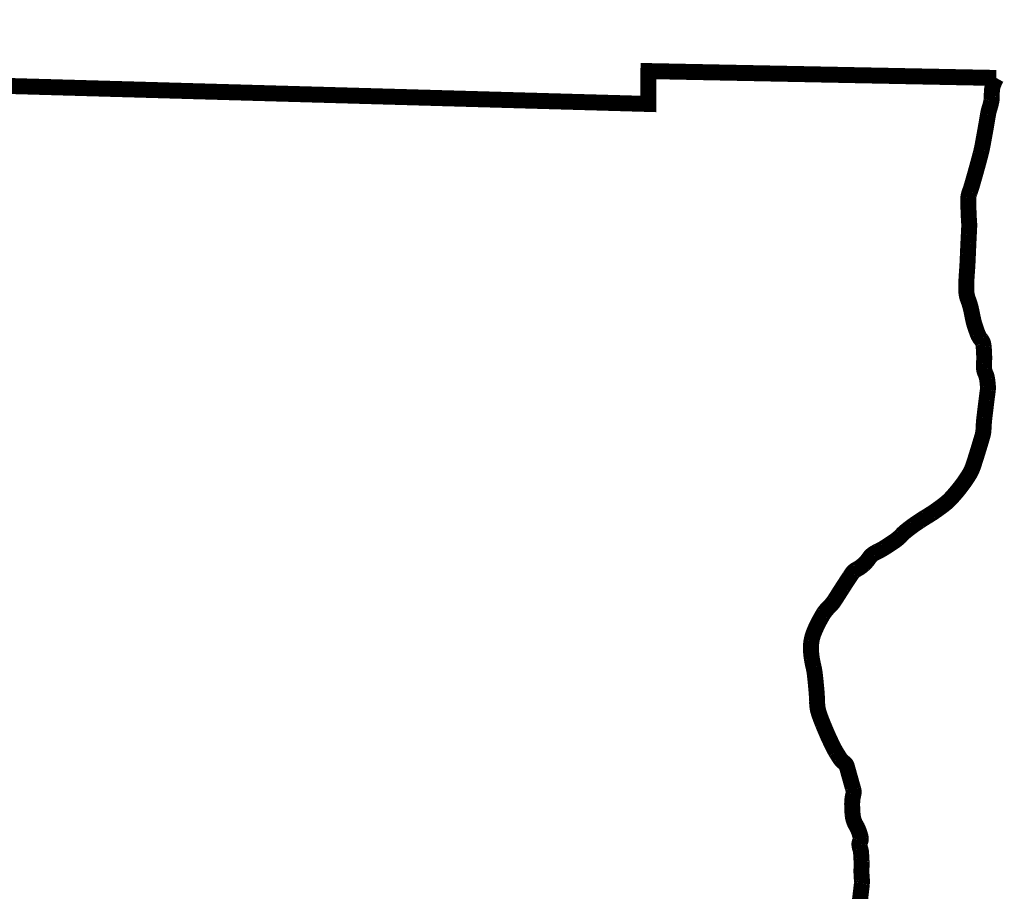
# Model space of a CAD drawing. Extents: x 0.8 to 9.3, y 1.5 to 12.5.
# Tile 169 of 171: x 8.242 to 8.668, y 3.525 to 3.901. Entities that reach past the tile are written whole.
import ezdxf

# ---------------------------------------------------------------- set-up
doc = ezdxf.new("R2010")
doc.units = 0
doc.header["$MEASUREMENT"] = 0
doc.layers.add('BELMONT-BORDER', color=5, linetype='CONTINUOUS')

msp = doc.modelspace()

# ---------------------------------------------------------------- linework, layer by layer
at = {"layer": 'BELMONT-BORDER', "color": 5, "const_width": 0.00691}
msp.add_lwpolyline([(7.42238, 2.95991), (7.43118, 3.89532), (7.69852, 3.89788), (7.69864, 3.88786), (8.5139, 3.86494), (8.51397, 3.87915), (8.66436, 3.87618)], dxfattribs=at)
msp.add_lwpolyline([(8.60524, 3.51935, 0.001533), (8.60572, 3.52333, 0.000167), (8.60625, 3.52786, 0.002446), (8.60628, 3.52817, 0.058399), (8.60626, 3.52955, -0.028804), (8.60607, 3.53233, -0.008123), (8.60608, 3.53487, 0.009336), (8.60609, 3.5374, 0.009851), (8.60604, 3.53872, 0.005039), (8.60588, 3.54129, 0.063836), (8.60553, 3.54299, -0.062086), (8.60517, 3.54473, -0.155581), (8.60548, 3.54609, 0.162501), (8.60577, 3.5474, 0.039146), (8.60557, 3.54845, 0.019266), (8.60492, 3.55053, 0.051338), (8.60365, 3.5532, -0.063951), (8.60268, 3.55538, -0.050097), (8.60224, 3.55762, -0.023551), (8.60203, 3.56248, -0.064423), (8.60256, 3.56651, 0.133949), (8.60255, 3.5685, 0.000137), (8.6023, 3.56937, 0.000035), (8.60134, 3.5728, 0.000059), (8.59995, 3.57776, 0.000313), (8.59969, 3.57869, 0.1759), (8.59872, 3.58004, -0.099608), (8.59672, 3.58209, -0.007684), (8.59504, 3.58478, -0.016767), (8.59434, 3.58604, -0.005872), (8.59303, 3.58865, -0.006046), (8.59182, 3.59121, -0.006159), (8.59101, 3.59304, -0.002978), (8.5894, 3.59687, -0.018533), (8.58757, 3.60182, -0.044957), (8.58708, 3.60394, -0.029655), (8.58686, 3.60668, 0.017705), (8.58661, 3.61127, 0.002412), (8.58616, 3.616, 0.004295), (8.58587, 3.61865, 0.030338), (8.5854, 3.62127, -0.01961), (8.58458, 3.62531, -0.034839), (8.58421, 3.62941, -0.044435), (8.58443, 3.63264, -0.052647), (8.58536, 3.63609, -0.032742), (8.58777, 3.64131, -0.006896), (8.58926, 3.64396, -0.018536), (8.58986, 3.64492, -0.055063), (8.59219, 3.64763, 0.060634), (8.59427, 3.65011, 0.004094), (8.59564, 3.65225, -0.002517), (8.59787, 3.65575, -0.002667), (8.60091, 3.66042, -0.007271), (8.60206, 3.66211, -0.122024), (8.60376, 3.6636, 0.067961), (8.60705, 3.66589, 0.058401), (8.60943, 3.66867, -0.093443), (8.61105, 3.67031, -0.044105), (8.61304, 3.67145, 0.03269), (8.61576, 3.67292, 0.008987), (8.6199, 3.67562, 0.020323), (8.62166, 3.67692, 0.038931), (8.62345, 3.67861, -0.039161), (8.62525, 3.6803, -0.012183), (8.62811, 3.68249, -0.011703), (8.63119, 3.68462, -0.009097), (8.63368, 3.6862, 0.007942), (8.63654, 3.68799, 0.011581), (8.63886, 3.68958, 0.008333), (8.64199, 3.69191, 0.040823), (8.6446, 3.69428, 0.022202), (8.6488, 3.69921, 0.028135), (8.65272, 3.70487, 0.055127), (8.65422, 3.70806, 0.005018), (8.65523, 3.71112, 0.003509), (8.6566, 3.71551, 0.002576), (8.6584, 3.72152, 0.021431), (8.65858, 3.72225, 0.042111), (8.65885, 3.72462, -0.02204), (8.65919, 3.72917, -0.000345), (8.65972, 3.73356, -0.000454), (8.66013, 3.7369, -0.003055), (8.66041, 3.73907, 0.003074), (8.66069, 3.74124, 0.046227), (8.66073, 3.74276, 0.021537), (8.66039, 3.74599, 0.074331), (8.65961, 3.74852, -0.091163), (8.65905, 3.75061, -0.038585), (8.65904, 3.75269, 0.024519), (8.65912, 3.75595, 0.01373), (8.65891, 3.75989, 0.038329), (8.65868, 3.76129, 0.119853), (8.65777, 3.76309, -0.086595), (8.65635, 3.76546, -0.010577), (8.65521, 3.76865, -0.018129), (8.65465, 3.77054, -0.016431), (8.65403, 3.77334, 0.013009), (8.65327, 3.77688, 0.035361), (8.65215, 3.78041, -0.055809), (8.65153, 3.78268, -0.036436), (8.65135, 3.78484, -0.017567), (8.65147, 3.78933, -0.003901), (8.65176, 3.79364, 0.007515), (8.6519, 3.79589, 0.000808), (8.6521, 3.80034, -0.000521), (8.6523, 3.8048, -0.001751), (8.65247, 3.8083, 0.003697), (8.65264, 3.81181, 0.029137), (8.65261, 3.81372, -0.011245), (8.65235, 3.81864, -0.010117), (8.65229, 3.82435, -0.053041), (8.65242, 3.82543, -0.035791), (8.65289, 3.82697, 0.021189), (8.65375, 3.82954, 0.000995), (8.65516, 3.83448, 0.001659), (8.656, 3.83745, 0.003277), (8.65752, 3.84309, 0.009095), (8.65802, 3.84513, 0.009058), (8.65845, 3.84723, 0.002443), (8.65987, 3.85504, 0.002868), (8.66033, 3.85775, -0.002647), (8.66079, 3.86046, -0.033092), (8.66144, 3.86309, 0.027125), (8.66226, 3.86629, 0.05683), (8.66241, 3.86798, -0.030831), (8.66251, 3.87109, -0.063579), (8.66297, 3.87313, -0.039453), (8.66436, 3.87618)], format="xyb", dxfattribs=at)

doc.saveas('drawing.dxf')
